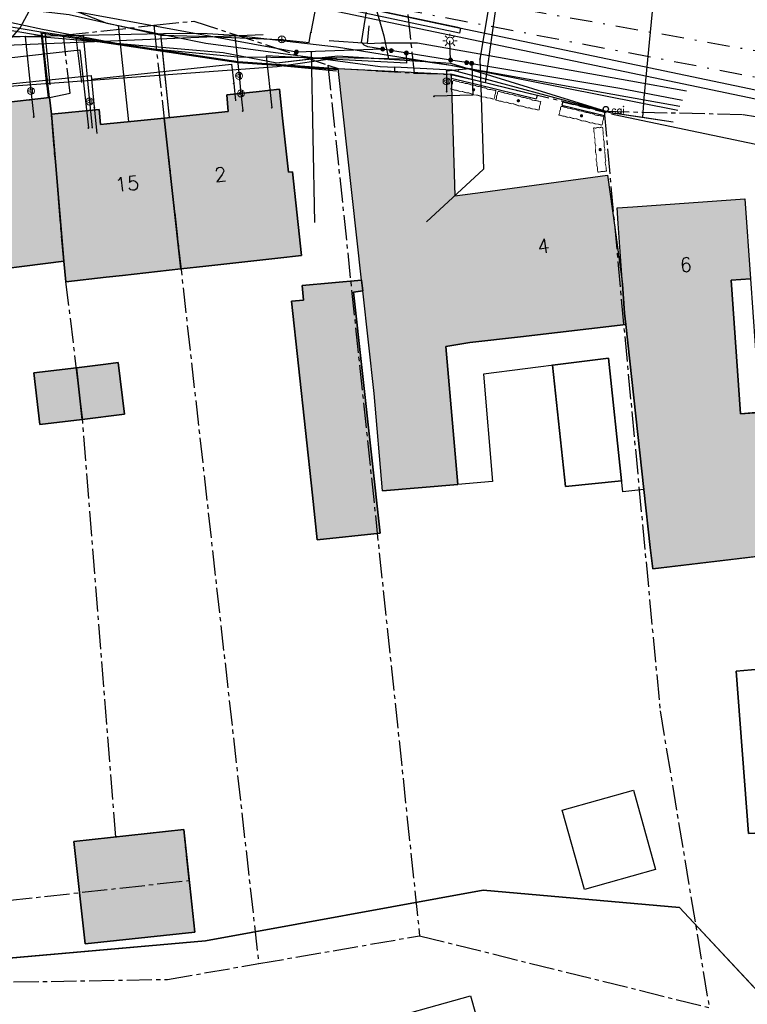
# Model space of a CAD drawing. Header units: metres. Extents: x 202952 to 203755, y 348959 to 349702.
# Tile 44 of 91: x 203358 to 203399, y 349307 to 349363. Entities that reach past the tile are written whole.
import ezdxf
from ezdxf.enums import TextEntityAlignment as Align

# ---------------------------------------------------------------- set-up
doc = ezdxf.new("R2010")
doc.units = ezdxf.units.M
for name, pattern in [('1-200 CENTER', [4.28625, 2.8575, -0.47625, 0.47625, -0.47625]), ('1-200 DASHDOT', [2.54, 1.27, -0.635, 0, -0.635]), ('1-200 HIDDEN', [0.9525, 0.635, -0.3175])]:
    doc.linetypes.add(name, pattern=pattern)
for name, color, linetype in [('bgt.onbegroeidterreindeel', 252, 'Continuous'), ('PH-ALG-WERKGRENS', 3, '1-200 WERKGRENS'), ('PH-BEST-BEBOUWING', 1, 'Continuous'), ('PH-BEST-BEBOUWING-ARCERING', 254, 'Continuous'), ('PH-BEST-CAIKAST', 6, 'Continuous'), ('PH-BEST-HUISNUMMER', 7, 'Continuous'), ('PH-BEST-KADASTRALE-GRENS', 240, '1-200 CENTER'), ('PH-BEST-KL-DATA_KPN', 12, '1-200 TELEFONIE-KPN'), ('PH-BEST-KL-DATA_ZIGGO BV', 12, '1-200 ZIGGO'), ('PH-BEST-KL-GAS_LAGEDRUK_ENEXIS', 12, '1-200 GASLEIDING LAGE DRUK'), ('PH-BEST-KL-LAAGSPANNING-ENEXIS', 12, '1-200 LAAGSPANNING'), ('PH-BEST-KL-WATER-WML', 12, '1-200 WML'), ('PH-BEST-LEIBOOM', 253, 'Continuous'), ('PH-BEST-MUUR-INDICATIEF INGETEKEND', 1, 'Continuous'), ('PH-BEST-POORT', 8, '1-200 HIDDEN'), ('PH-BEST-RIO-HANDHAVEN-DWA', 44, '1-200 DASHDOT'), ('PH-BEST-RIO-HANDHAVEN-RWA', 44, '1-200 DASHDOT'), ('PH-INM-KANTVERHARDING', 253, 'Continuous'), ('PH-NIEUW-BAND-20-30', 115, 'Continuous')]:
    doc.layers.add(name, color=color, linetype=linetype)
doc.layers.add('PH-NIEUW-OPSLUITBAND-6', color=115, linetype='Continuous', lineweight=30)
doc.styles.add('NLCS-ISO', font='txt')
doc.styles.add('RDL_MAATVOERING', font='romans.shx')
doc.styles.add('ROMANS', font='romans.shx')
doc.linetypes.add('1-200 GASLEIDING LAGE DRUK', pattern='A,1.5,-0.6,["GAS LD",ROMANS,S=0.24,R=0,X=-0.5,Y=-0.12],-1', length=3.1)
doc.linetypes.add('1-200 LAAGSPANNING', pattern='A,1.5,-0.6,["LS",ROMANS,S=0.24,R=0,X=-0.45,Y=-0.12],-0.05', length=2.15)
doc.linetypes.add('1-200 TELEFONIE-KPN', pattern='A,1.5,-0.6,["KPN",ROMANS,S=0.24,R=0,X=-0.5,Y=-0.12],-0.3', length=2.4)
doc.linetypes.add('1-200 WERKGRENS', pattern='A,1.5,-0.6,["WERK",ROMANS,S=0.24,R=0,X=-0.5,Y=-0.12],-0.45', length=2.55)
doc.linetypes.add('1-200 WML', pattern='A,1.5,-0.6,["WML",ROMANS,S=0.24,R=0,X=-0.5,Y=-0.12],-0.3', length=2.4)
doc.linetypes.add('1-200 ZIGGO', pattern='A,1.5,-0.6,["ZIGGO",ROMANS,S=0.24,R=0,X=-0.5,Y=-0.12],-0.65', length=2.75)

# ---------------------------------------------------------------- blocks, each defined once
blk = doc.blocks.new('SKL-WTB_HULP_OVERIG-SO')
at = {"color": 0, "linetype": 'ByBlock', "lineweight": 18}
for points in [[(-0.14, 0.14), (0.14, -0.14)], [(0.14, 0.14), (-0.14, -0.14)]]:
    blk.add_lwpolyline(points, dxfattribs=at)
at = {"color": 0, "linetype": 'ByBlock', "lineweight": 18, "style": 'NLCS-ISO', "flags": 1}
for tag, p in [('TYPE', (1.5, 0)), ('OMSCHRIJVING', (1.5, -3)), ('LABEL', (1.5, -1.5))]:
    blk.add_attdef(tag, p, '', height=1, dxfattribs=at)
blk = doc.blocks.new('SKL-WTB_HULP_MOF-SO')
at = {"linetype": 'ByBlock', "lineweight": 18}
h = blk.add_hatch(color=0, dxfattribs=at)
h.dxf.hatch_style = 1
h.paths.add_polyline_path([(-0.5625, 0, 1), (0.5625, 0, 1)])
at = {"color": 0, "linetype": 'ByBlock', "lineweight": 18}
blk.add_circle((0, 0), 0.5625, dxfattribs=at)
at = {"color": 0, "linetype": 'ByBlock', "lineweight": 18, "style": 'NLCS-ISO', "flags": 1}
for tag, p in [('TYPE', (1.5, 0)), ('OMSCHRIJVING', (1.5, -3)), ('LABEL', (1.5, -1.5))]:
    blk.add_attdef(tag, p, '', height=1, dxfattribs=at)
blk = doc.blocks.new('SKL-ET_OV_LICHTMAST-SO')
at = {"color": 0, "linetype": 'ByBlock', "lineweight": 18}
for points in [[(-1.25, 0), (-2, 0)], [(-1.41, 1.41), (-0.88, 0.88)], [(0, 2), (0, 1.25)], [(0.88, 0.88), (1.41, 1.41)], [(2, 0), (1.25, 0)], [(-1.41, -1.41), (-0.88, -0.88)], [(0, -1.25), (0, -2)], [(0.88, -0.88), (1.41, -1.41)]]:
    blk.add_lwpolyline(points, dxfattribs=at)
blk.add_circle((0, 0), 1, dxfattribs=at)
blk = doc.blocks.new('SKL-WTB_HULP_VERLOOP-SO')
at = {"color": 0, "linetype": 'ByBlock', "lineweight": 18}
for points in [[(0.44, 0.72), (-0.88, 0)], [(0.44, -0.72), (-0.88, 0)], [(0.44, -0.72), (0.44, 0.72)]]:
    blk.add_lwpolyline(points, dxfattribs=at)
blk.add_circle((0, 0), 1, dxfattribs=at)
at = {"color": 0, "linetype": 'ByBlock', "lineweight": 18, "style": 'NLCS-ISO', "flags": 1}
for tag, p in [('TYPE', (1.5, 0)), ('OMSCHRIJVING', (1.5, -3)), ('LABEL', (1.5, -1.5))]:
    blk.add_attdef(tag, p, '', height=1, dxfattribs=at)
blk = doc.blocks.new('SKL-WTB_HULP_AFSLUITER-SO')
at = {"color": 0, "linetype": 'ByBlock', "lineweight": 18}
blk.add_lwpolyline([(0, 0.8), (0, -0.8)], dxfattribs=at)
blk.add_circle((0, 0), 1, dxfattribs=at)
at = {"color": 0, "linetype": 'ByBlock', "lineweight": 18, "style": 'NLCS-ISO', "flags": 1}
for tag, p in [('TYPE', (1.5, 0)), ('OMSCHRIJVING', (1.5, -3)), ('LABEL', (1.5, -1.5))]:
    blk.add_attdef(tag, p, '', height=1, dxfattribs=at)
blk = doc.blocks.new('Boom - leilinde')
at = {"const_width": 0.1}
blk.add_lwpolyline([(-0.48, 2.51), (-0.33, 2.47), (-0.27, 2.52), (-0.16, 2.52), (-0.01, 2.49), (0.14, 2.49), (0.21, 2.53), (0.36, 2.51), (0.45, 2.53), (0.49, 2.49), (0.5, 2.26), (0.48, 2.01), (0.54, 1.73), (0.49, 1.45), (0.56, 1.17), (0.51, 0.83), (0.49, 0.6), (0.52, 0.33), (0.56, 0.23), (0.51, -0.1), (0.5, -0.21), (0.46, -0.5), (0.51, -0.68), (0.52, -0.87), (0.48, -1.15), (0.48, -1.29), (0.53, -1.44), (0.54, -1.47), (0.51, -1.77), (0.5, -1.9), (0.53, -2.05), (0.53, -2.13), (0.5, -2.32), (0.52, -2.45), (0.54, -2.48), (0.5, -2.54), (0.32, -2.47), (0.2, -2.5), (0.01, -2.53), (-0.12, -2.48), (-0.27, -2.5), (-0.32, -2.53), (-0.41, -2.52), (-0.5, -2.46), (-0.52, -2.39), (-0.52, -2.28), (-0.5, -2.17), (-0.51, -2.03), (-0.51, -1.83), (-0.47, -1.71), (-0.5, -1.53), (-0.52, -1.4), (-0.5, -1.2), (-0.48, -1.11), (-0.54, -0.86), (-0.48, -0.35), (-0.52, -0.13), (-0.53, 0.11), (-0.49, 0.2), (-0.49, 0.35), (-0.49, 0.46), (-0.52, 0.66), (-0.5, 0.86), (-0.48, 0.97), (-0.53, 1.26), (-0.44, 1.48), (-0.44, 1.63), (-0.48, 1.87), (-0.49, 2), (-0.49, 2.31), (-0.51, 2.46)], close=True, dxfattribs=at)
at = {"const_width": 0.188}
blk.add_lwpolyline([(0, -0.09, 1), (0, 0.09, 1)], format="xyb", close=True, dxfattribs=at)
blk = doc.blocks.new('CAI-kast')
blk.add_circle((0, 0), 0.15)
at = {"style": 'RDL_MAATVOERING'}
blk.add_text('cai', height=0.4, dxfattribs=at).set_placement((0.302, -0.254))

msp = doc.modelspace()

# ---------------------------------------------------------------- hatches: boundary and pattern name
at = {"layer": 'PH-BEST-BEBOUWING-ARCERING'}
for points in [[(203391.507, 349350.915), (203391.1, 349353.9), (203384.035, 349352.938), (203382.43, 349352.72), (203382.22, 349359.63), (203375.81, 349359.96), (203377.149, 349347.932), (203377.217, 349347.32), (203377.865, 349341.504), (203378.326, 349335.976), (203382.611, 349336.33), (203381.927, 349344.169), (203383.285, 349344.384), (203386.172, 349344.719), (203392.131, 349345.409), (203392.06, 349346.05), (203391.944, 349347.702)], [(203373.222, 349354.09), (203372.994, 349354.066), (203372.665, 349357.136), (203372.49, 349358.77), (203371.164, 349358.628), (203369.5, 349358.45), (203369.58, 349357.5), (203365.943, 349357.138), (203366.901, 349348.569), (203368.309, 349348.725), (203372.389, 349349.178), (203373.732, 349349.327)], [(203365.944, 349357.138), (203366.902, 349348.569), (203368.31, 349348.725), (203373.733, 349349.327), (203373.223, 349354.09), (203372.995, 349354.066), (203372.666, 349357.136), (203372.491, 349358.77), (203371.165, 349358.628), (203369.501, 349358.45), (203369.581, 349357.5)], [(203359.55, 349357.36), (203359.45, 349358.3), (203356.45, 349357.97), (203356.55, 349357.01), (203353.146, 349356.624), (203354.133, 349348.233), (203354.573, 349348.289), (203360.25, 349349.011)], [(203353.147, 349356.624), (203354.134, 349348.233), (203360.251, 349349.011), (203359.551, 349357.36), (203359.451, 349358.3), (203356.451, 349357.97), (203356.551, 349357.01)], [(203365.943, 349357.138), (203364.05, 349356.95), (203362.694, 349356.815), (203362.34, 349356.78), (203362.26, 349357.63), (203359.55, 349357.36), (203360.25, 349349.011), (203360.377, 349347.844), (203362.656, 349348.097), (203363.59, 349348.201), (203366.901, 349348.569)], [(203359.551, 349357.36), (203360.251, 349349.011), (203360.378, 349347.844), (203362.657, 349348.097), (203363.591, 349348.201), (203366.902, 349348.569), (203365.944, 349357.138), (203364.051, 349356.95), (203362.341, 349356.779), (203362.261, 349357.63)]]:
    msp.add_hatch(color=256, dxfattribs=at).paths.add_polyline_path(points)
for points in [[(203391.944, 349347.702), (203391.703, 349351.143), (203391.64, 349352.04), (203392.528, 349352.102), (203398.89, 349352.55), (203399.208, 349348.011), (203398.112, 349347.933), (203398.647, 349340.351), (203402.916, 349340.652), (203403.92, 349334.473), (203403.994, 349334.022), (203400.858, 349333.643), (203401.005, 349332.42), (203393.677, 349331.534), (203393.529, 349332.757), (203393.166, 349336.038), (203392.131, 349345.409), (203392.06, 349346.05)], [(203377.217, 349347.32), (203376.691, 349347.26), (203378.204, 349333.561), (203374.623, 349333.183), (203374.365, 349335.719), (203373.171, 349346.735), (203373.853, 349346.796), (203373.779, 349347.631), (203377.149, 349347.932)], [(203361.299, 349340.023), (203358.9, 349339.731), (203358.558, 349342.665), (203360.969, 349342.961)], [(203360.969, 349342.961), (203362.635, 349343.165), (203363.344, 349343.253), (203363.699, 349340.316), (203361.299, 349340.023)], [(203367.692, 349310.92), (203361.46, 349310.241), (203360.829, 349316.054), (203367.056, 349316.732)]]:
    msp.add_hatch(color=256, dxfattribs=at).paths.add_polyline_path(points, flags=17)

# ---------------------------------------------------------------- linework, layer by layer
at = {"layer": 'bgt.onbegroeidterreindeel'}
for p, q in [((203377.149, 349347.932), (203373.779, 349347.631)), ((203373.779, 349347.631), (203373.853, 349346.796)), ((203376.691, 349347.26), (203377.217, 349347.32)), ((203378.204, 349333.561), (203376.691, 349347.26)), ((203373.853, 349346.796), (203373.171, 349346.735)), ((203373.171, 349346.735), (203374.365, 349335.719)), ((203386.172, 349344.719), (203392.131, 349345.409)), ((203392.131, 349345.409), (203393.166, 349336.038)), ((203383.285, 349344.384), (203386.172, 349344.719)), ((203378.326, 349335.976), (203382.611, 349336.33)), ((203393.166, 349336.038), (203393.529, 349332.757)), ((203374.365, 349335.719), (203374.623, 349333.183)), ((203374.623, 349333.183), (203378.204, 349333.561)), ((203393.529, 349332.757), (203393.677, 349331.534)), ((203393.677, 349331.534), (203401.005, 349332.42)), ((203384.054, 349313.298), (203368.294, 349310.412)), ((203395.179, 349312.305), (203384.054, 349313.298)), ((203401.735, 349305.285), (203395.179, 349312.305)), ((203368.294, 349310.412), (203345.779, 349308.425))]:
    msp.add_line(p, q, dxfattribs=at)
for points in [[(203354.573, 349348.289), (203360.25, 349349.011), (203360.377, 349347.844), (203362.656, 349348.097), (203363.59, 349348.201), (203366.901, 349348.569), (203368.309, 349348.725), (203372.389, 349349.178), (203373.732, 349349.327), (203373.222, 349354.09), (203372.994, 349354.066), (203372.665, 349357.136), (203372.49, 349358.77), (203371.164, 349358.628), (203369.5, 349358.45), (203369.58, 349357.5), (203365.943, 349357.138), (203365.943, 349357.138), (203364.05, 349356.95), (203362.694, 349356.815), (203362.34, 349356.78), (203362.26, 349357.63), (203359.55, 349357.36), (203359.45, 349358.3), (203356.45, 349357.97)], [(203304.77, 349306.433), (203301.891, 349307.107), (203301.419, 349307.195), (203300.947, 349307.276), (203300.473, 349307.352), (203299.998, 349307.422), (203299.522, 349307.486), (203299.046, 349307.544), (203299.057, 349307.699), (203301.426, 349307.577), (203311.702, 349307.354), (203322.704, 349307.101), (203345.779, 349308.425), (203368.294, 349310.412), (203384.054, 349313.298), (203395.179, 349312.305), (203401.735, 349305.285)]]:
    msp.add_lwpolyline(points, dxfattribs=at)
for points in [[(203387.986, 349343.101), (203388.709, 349336.21), (203391.899, 349336.529), (203391.154, 349343.508), (203387.986, 349343.101)], [(203361.299, 349340.023), (203363.699, 349340.316), (203363.344, 349343.253), (203362.635, 349343.165), (203360.969, 349342.961), (203358.558, 349342.665), (203358.9, 349339.731), (203361.299, 349340.023)], [(203398.391, 349325.725), (203399.096, 349316.522), (203402.692, 349316.698), (203401.881, 349326.042), (203398.391, 349325.725)], [(203367.692, 349310.92), (203367.056, 349316.732), (203360.829, 349316.054), (203361.46, 349310.241), (203367.692, 349310.92)]]:
    msp.add_lwpolyline(points, close=True, dxfattribs=at)
at = {"layer": 'PH-ALG-WERKGRENS'}
msp.add_lwpolyline([(203384.182, 349359.142), (203385.501, 349368.622)], dxfattribs=at)
at = {"layer": 'PH-BEST-BEBOUWING'}
for points in [[(203375.81, 349359.96), (203382.22, 349359.63), (203382.222, 349359.555), (203382.43, 349352.72), (203384.035, 349352.938), (203391.1, 349353.9), (203391.507, 349350.915), (203391.944, 349347.702), (203392.06, 349346.05), (203392.131, 349345.409), (203386.172, 349344.719), (203383.285, 349344.384), (203381.927, 349344.169), (203382.611, 349336.33), (203378.326, 349335.976), (203377.865, 349341.504), (203377.217, 349347.32), (203377.149, 349347.932), (203375.81, 349359.96)], [(203365.943, 349357.138), (203369.58, 349357.5), (203369.5, 349358.45), (203371.164, 349358.628), (203372.49, 349358.77), (203372.665, 349357.136), (203372.994, 349354.066), (203373.222, 349354.09), (203373.732, 349349.327), (203372.389, 349349.178), (203368.309, 349348.725), (203366.901, 349348.569), (203365.943, 349357.138)], [(203353.146, 349356.624), (203356.55, 349357.01), (203356.45, 349357.97), (203359.45, 349358.3), (203359.55, 349357.36), (203360.25, 349349.011), (203354.573, 349348.289), (203354.133, 349348.233), (203353.146, 349356.624)], [(203359.55, 349357.36), (203362.26, 349357.63), (203362.34, 349356.78), (203362.694, 349356.815), (203364.05, 349356.95), (203365.943, 349357.138), (203366.901, 349348.569), (203363.59, 349348.201), (203362.656, 349348.097), (203360.377, 349347.844), (203360.25, 349349.011), (203359.55, 349357.36)], [(203391.944, 349347.702), (203391.703, 349351.143), (203391.64, 349352.04), (203392.528, 349352.102), (203398.89, 349352.55), (203399.208, 349348.011), (203398.112, 349347.933), (203398.647, 349340.351), (203402.916, 349340.652), (203403.92, 349334.473), (203403.994, 349334.022), (203400.858, 349333.643), (203401.005, 349332.42), (203393.677, 349331.534), (203393.529, 349332.757), (203393.166, 349336.038), (203392.131, 349345.409), (203392.06, 349346.05), (203391.944, 349347.702)], [(203377.217, 349347.32), (203376.691, 349347.26), (203378.204, 349333.561), (203374.623, 349333.183), (203374.365, 349335.719), (203373.171, 349346.735), (203373.853, 349346.796), (203373.779, 349347.631), (203377.149, 349347.932), (203377.217, 349347.32)], [(203398.112, 349347.933), (203399.208, 349348.011), (203399.739, 349340.428), (203398.647, 349340.351), (203398.112, 349347.933)], [(203393.166, 349336.038), (203391.964, 349335.92), (203391.154, 349343.508), (203384.072, 349342.598), (203384.576, 349336.492), (203382.611, 349336.33), (203381.927, 349344.169), (203383.285, 349344.384), (203386.172, 349344.719), (203392.131, 349345.409), (203393.166, 349336.038)], [(203387.986, 349343.101), (203391.154, 349343.508), (203391.899, 349336.529), (203388.709, 349336.21), (203387.986, 349343.101)], [(203361.299, 349340.023), (203358.9, 349339.731), (203358.558, 349342.665), (203360.969, 349342.961), (203361.299, 349340.023)], [(203360.969, 349342.961), (203362.635, 349343.165), (203363.344, 349343.253), (203363.699, 349340.316), (203361.299, 349340.023), (203360.969, 349342.961)], [(203398.391, 349325.725), (203401.881, 349326.042), (203402.692, 349316.698), (203399.096, 349316.522), (203398.391, 349325.725)], [(203392.571, 349318.97), (203393.83, 349314.471), (203389.787, 349313.34), (203388.528, 349317.839), (203392.571, 349318.97)], [(203367.692, 349310.92), (203361.46, 349310.241), (203360.829, 349316.054), (203367.056, 349316.732), (203367.692, 349310.92)], [(203367.215, 349297.774), (203365.912, 349302.409), (203383.326, 349307.304), (203384.629, 349302.669), (203367.215, 349297.774)]]:
    msp.add_lwpolyline(points, close=True, dxfattribs=at)
at = {"layer": 'PH-BEST-KADASTRALE-GRENS', "ltscale": 0.5}
for p, q in [((203379.11, 349369.42), (203380.123, 349359.69)), ((203365.354, 349362.406), (203371.31, 349309.124)), ((203375.237, 349360.149), (203380.44, 349310.704)), ((203371.31, 349309.124), (203380.44, 349310.704)), ((203380.44, 349310.704), (203396.868, 349306.632))]:
    msp.add_line(p, q, dxfattribs=at)
for points in [[(203359.45, 349358.3), (203360.606, 349358.548), (203360.231, 349361.834), (203365.354, 349362.406)], [(203365.354, 349362.406), (203367.622, 349362.643), (203375.237, 349360.149)], [(203375.237, 349360.149), (203375.81, 349359.96), (203380.123, 349359.69)], [(203380.123, 349359.69), (203382.22, 349359.615), (203390.907, 349357.521)], [(203348.513, 349311.756), (203367.371, 349313.85), (203367.056, 349316.732), (203363.21, 349316.301), (203361.314, 349340.11), (203360.377, 349347.844), (203360.25, 349349.011), (203359.55, 349357.36), (203359.45, 349358.3)], [(203352.648, 349357.781), (203356.45, 349357.97), (203359.45, 349358.3)], [(203390.907, 349357.521), (203398.791, 349357.343), (203405.648, 349356.188)], [(203390.907, 349357.521), (203392.074, 349344.735), (203394.083, 349323.48), (203396.868, 349306.632)], [(203348.828, 349307.937), (203366.131, 349308.23), (203371.31, 349309.124)]]:
    msp.add_lwpolyline(points, dxfattribs=at)
at = {"layer": 'PH-BEST-KL-DATA_KPN'}
for points in [[(203376.831, 349367.291), (203378.401, 349361.809)], [(203326.211, 349356.671), (203329.124, 349357.397), (203331.973, 349358.344), (203334.741, 349359.505), (203337.413, 349360.874), (203339.973, 349362.443), (203341.179, 349363.019), (203342.428, 349363.493), (203343.713, 349363.861), (203345.023, 349364.122), (203346.351, 349364.274), (203347.687, 349364.315), (203349.021, 349364.245), (203350.345, 349364.065), (203351.65, 349363.776), (203359.036, 349362.178), (203364.55, 349361.148), (203370.134, 349360.606), (203375.743, 349360.556)], [(203378.401, 349361.809), (203378.666, 349360.505)], [(203326.211, 349356.671), (203372.35, 349360.062), (203375.743, 349360.556)], [(203378.666, 349360.505), (203375.743, 349360.556)], [(203395.097, 349357.561), (203382.204, 349360.129), (203379.711, 349360.488), (203378.666, 349360.505)]]:
    msp.add_lwpolyline(points, dxfattribs=at)
at = {"layer": 'PH-BEST-KL-DATA_ZIGGO BV'}
for points in [[(203393.1, 349357.159), (203393.182, 349358.28), (203393.963, 349366.342)], [(203351.115, 349356.394), (203350.332, 349363.695), (203356.452, 349364.958), (203358.816, 349364.065), (203362.702, 349362.534), (203368.317, 349361.394)], [(203363.476, 349361.349), (203363.364, 349362.4)], [(203369.299, 349360.842), (203359.085, 349361.731), (203352.334, 349361.866)], [(203365.833, 349361.144), (203365.75, 349361.915)], [(203366.259, 349357.17), (203365.75, 349361.915)], [(203363.949, 349356.94), (203363.476, 349361.349)], [(203368.317, 349361.394), (203378.196, 349360.073), (203379.038, 349360.03)], [(203366.259, 349357.17), (203365.833, 349361.144)], [(203374.727, 349360.537), (203372.33, 349360.261), (203369.299, 349360.842)], [(203375.797, 349360.66), (203372.33, 349360.261)], [(203391.262, 349357.427), (203382.202, 349360.23), (203375.797, 349360.66), (203374.727, 349360.537)], [(203379.026, 349359.794), (203379.038, 349360.029)], [(203394.818, 349356.909), (203391.262, 349357.427), (203382.278, 349359.858), (203379.038, 349360.029)], [(203393.1, 349357.159), (203391.262, 349357.427)], [(203394.818, 349356.909), (203393.1, 349357.159)]]:
    msp.add_lwpolyline(points, dxfattribs=at)
at = {"layer": 'PH-BEST-KL-GAS_LAGEDRUK_ENEXIS'}
msp.add_line((203381.969, 349359.805), (203381.969, 349358.643), dxfattribs=at)
for points in [[(203395.198, 349357.796), (203382.204, 349360.129), (203375.723, 349361.156), (203369.951, 349361.817), (203368.381, 349361.911), (203366.808, 349361.929), (203358.564, 349361.768), (203348.969, 349361.541), (203348.383, 349361.497), (203348.02, 349361.456), (203347.439, 349361.367), (203346.863, 349361.249), (203346.293, 349361.104), (203345.731, 349360.932), (203345.231, 349360.753), (203344.739, 349360.553), (203343.783, 349360.08), (203342.798, 349359.673)], [(203358.066, 349361.756), (203358.388, 349358.675)], [(203361.361, 349361.824), (203361.713, 349358.078)], [(203369.951, 349361.817), (203370.196, 349359.53)], [(203374.295, 349360.888), (203374.469, 349351.2)], [(203370.196, 349359.53), (203370.303, 349358.535)], [(203382.64, 349359.868), (203381.969, 349359.805)], [(203383.311, 349359.93), (203382.64, 349359.868)], [(203358.388, 349358.675), (203358.547, 349357.195)], [(203370.303, 349358.535), (203370.408, 349357.54)], [(203361.713, 349358.078), (203361.862, 349356.585)]]:
    msp.add_lwpolyline(points, dxfattribs=at)
at = {"layer": 'PH-BEST-KL-LAAGSPANNING-ENEXIS'}
for points in [[(203377.142, 349361.429), (203378.081, 349367.352)], [(203356.546, 349360.911), (203356.721, 349361.059), (203356.891, 349361.214), (203357.776, 349362.253), (203358.416, 349363.459), (203358.582, 349364.516)], [(203373.454, 349360.882), (203358.176, 349363.674)], [(203378.338, 349361.05), (203377.499, 349361.185), (203377.298, 349361.275), (203377.142, 349361.429)], [(203382.196, 349360.429), (203382.163, 349361.528)], [(203356.965, 349360.542), (203361.165, 349361.003), (203361.651, 349356.573)], [(203379.681, 349360.834), (203379.699, 349360.254), (203371.739, 349360.664), (203372.054, 349357.717)], [(203378.338, 349361.05), (203373.454, 349360.882)], [(203383.102, 349360.289), (203382.196, 349360.429), (203378.338, 349361.05)], [(203383.398, 349360.243), (203383.452, 349358.441), (203381.257, 349358.375)], [(203383.102, 349360.289), (203383.398, 349360.243), (203391.798, 349358.833), (203395.353, 349358.157)]]:
    msp.add_lwpolyline(points, dxfattribs=at)
at = {"layer": 'PH-BEST-KL-WATER-WML'}
for points in [[(203375.632, 349369.105), (203374.276, 349362.009)], [(203384.964, 349367.626), (203384.982, 349367.579), (203385.036, 349367.439), (203383.857, 349360.483)], [(203286.092, 349349.89), (203294.515, 349351.67), (203304.143, 349353.705), (203304.623, 349353.803), (203309.537, 349354.802), (203317.583, 349356.439), (203341.281, 349361.259), (203341.475, 349361.299), (203341.533, 349361.31), (203343.72, 349361.755), (203350.595, 349363.209), (203351.05, 349363.305), (203353.495, 349363.823), (203360.553, 349363.01), (203365.768, 349361.838), (203367.953, 349361.788), (203372.509, 349361.6), (203372.623, 349361.607), (203372.737, 349361.58), (203374.174, 349361.418), (203374.276, 349362.009)], [(203377.485, 349361.376), (203377.578, 349362.372)], [(203254.603, 349342.17), (203259.119, 349343.136), (203264.639, 349344.307), (203271.027, 349345.651), (203277.968, 349347.094), (203284.704, 349348.477), (203288.153, 349349.179), (203294.738, 349350.503), (203301.068, 349351.756), (203304.908, 349352.505), (203308.903, 349353.276), (203313.227, 349354.098), (203315.362, 349354.428), (203331.262, 349358.045), (203351.052, 349361.047), (203355.137, 349361.195), (203371.569, 349361.889)], [(203377.485, 349361.376), (203375.308, 349361.528)], [(203377.485, 349361.376), (203378.284, 349361.416), (203379.011, 349361.414), (203380.32, 349361.411), (203383.862, 349360.776), (203392.43, 349359.241), (203395.575, 349358.676)], [(203361.82, 349359.346), (203369.774, 349360.197), (203369.891, 349359.103)], [(203383.857, 349360.483), (203383.887, 349359.484), (203384.064, 349354.242), (203380.831, 349351.252)], [(203356.824, 349359.049), (203361.8, 349359.545), (203361.82, 349359.346)], [(203361.82, 349359.346), (203361.978, 349357.754)], [(203369.891, 349359.103), (203369.998, 349358.109)], [(203361.978, 349357.754), (203362.127, 349356.261)]]:
    msp.add_lwpolyline(points, dxfattribs=at)
at = {"layer": 'PH-BEST-MUUR-INDICATIEF INGETEKEND'}
for points in [[(203387.104, 349358.421), (203383.706, 349359.257), (203382.22, 349359.63), (203382.226, 349359.408), (203383.658, 349359.063), (203387.05, 349358.229)], [(203387.104, 349358.421), (203387.05, 349358.229)], [(203388.557, 349358.064), (203388.51, 349357.87)], [(203388.51, 349357.87), (203390.929, 349357.275)], [(203390.91, 349357.486), (203388.557, 349358.064)]]:
    msp.add_lwpolyline(points, dxfattribs=at)
at = {"layer": 'PH-BEST-POORT'}
msp.add_lwpolyline([(203388.557, 349358.064), (203391.471, 349357.348)], dxfattribs=at)
at = {"layer": 'PH-BEST-RIO-HANDHAVEN-DWA'}
msp.add_line((203362.982, 349367.459), (203419.664, 349357.376), dxfattribs=at)
at = {"layer": 'PH-BEST-RIO-HANDHAVEN-RWA'}
msp.add_line((203361.172, 349366.835), (203416.704, 349356.16), dxfattribs=at)
at = {"layer": 'PH-INM-KANTVERHARDING'}
for p, q in [((203382.696, 349362.258), (203369.156, 349365.125)), ((203382.593, 349361.749), (203369.048, 349364.616)), ((203402.174, 349357.651), (203382.593, 349361.749)), ((203382.696, 349362.258), (203402.286, 349358.159))]:
    msp.add_line(p, q, dxfattribs=at)
at = {"layer": 'PH-INM-KANTVERHARDING', "flags": 128}
for points in [[(203344.644, 349358.098), (203344.237, 349361.057), (203353.681, 349362.913), (203359.171, 349362.004), (203359.462, 349359.017)], [(203344.842, 349358.125), (203344.461, 349360.898), (203353.684, 349362.71), (203358.986, 349361.831), (203359.263, 349358.997)], [(203361.274, 349359.158), (203360.96, 349361.734), (203370.148, 349360.356), (203375.716, 349359.826)], [(203391.471, 349357.348), (203399.865, 349355.583), (203403.176, 349354.962)]]:
    msp.add_lwpolyline(points, dxfattribs=at)
at = {"layer": 'PH-NIEUW-BAND-20-30'}
msp.add_lwpolyline([(203342.108, 349370.863), (203382.767, 349362.242), (203382.705, 349361.949), (203342.046, 349370.57, 0.307221), (203336.119, 349368.153, -0.197567), (203322.75, 349359.139), (203282.478, 349350.834), (203282.416, 349351.138), (203322.689, 349359.433, 0.197567), (203335.869, 349368.319, -0.307221), (203342.108, 349370.863)], format="xyb", close=True, dxfattribs=at)
at = {"layer": 'PH-NIEUW-OPSLUITBAND-6'}
for points in [[(203358.964, 349362.035), (203370.148, 349360.356), (203375.81, 349359.96)], [(203359.39, 349358.293), (203358.964, 349362.035)], [(203359.032, 349361.964), (203370.141, 349360.296), (203375.817, 349359.899)], [(203359.45, 349358.3), (203359.032, 349361.964)]]:
    msp.add_lwpolyline(points, dxfattribs=at)

# ---------------------------------------------------------------- block references
at = {"layer": 'PH-BEST-CAIKAST', "color": 9}
msp.add_blockref('CAI-kast', (203391.006, 349357.648), dxfattribs=at)
at = {"layer": 'PH-BEST-KL-DATA_KPN', "xscale": 0.2, "yscale": 0.2, "zscale": 0.2}
for p in [(203375.743, 349360.556), (203378.666, 349360.505)]:
    msp.add_blockref('SKL-WTB_HULP_OVERIG-SO', p, dxfattribs=at)
at = {"layer": 'PH-BEST-KL-GAS_LAGEDRUK_ENEXIS', "xscale": 0.2, "yscale": 0.2, "zscale": 0.2}
for name, p in [('SKL-WTB_HULP_OVERIG-SO', (203358.066, 349361.756)), ('SKL-WTB_HULP_OVERIG-SO', (203358.066, 349361.756)), ('SKL-WTB_HULP_OVERIG-SO', (203361.361, 349361.824)), ('SKL-WTB_HULP_OVERIG-SO', (203361.361, 349361.824)), ('SKL-WTB_HULP_OVERIG-SO', (203369.951, 349361.817)), ('SKL-WTB_HULP_OVERIG-SO', (203369.951, 349361.817)), ('SKL-WTB_HULP_OVERIG-SO', (203374.295, 349360.888)), ('SKL-WTB_HULP_VERLOOP-SO', (203370.196, 349359.53)), ('SKL-WTB_HULP_OVERIG-SO', (203381.969, 349359.805)), ('SKL-WTB_HULP_OVERIG-SO', (203382.64, 349359.868)), ('SKL-WTB_HULP_OVERIG-SO', (203383.311, 349359.93)), ('SKL-WTB_HULP_VERLOOP-SO', (203381.969, 349359.224)), ('SKL-WTB_HULP_VERLOOP-SO', (203358.388, 349358.675)), ('SKL-WTB_HULP_VERLOOP-SO', (203370.303, 349358.535)), ('SKL-WTB_HULP_OVERIG-SO', (203381.969, 349358.643)), ('SKL-WTB_HULP_VERLOOP-SO', (203361.713, 349358.078)), ('SKL-WTB_HULP_OVERIG-SO', (203370.408, 349357.54)), ('SKL-WTB_HULP_OVERIG-SO', (203358.547, 349357.195)), ('SKL-WTB_HULP_OVERIG-SO', (203361.862, 349356.585))]:
    msp.add_blockref(name, p, dxfattribs=at)
at = {"layer": 'PH-BEST-KL-LAAGSPANNING-ENEXIS', "xscale": 0.2, "yscale": 0.2, "zscale": 0.2}
for name, p in [('SKL-ET_OV_LICHTMAST-SO', (203382.163, 349361.528)), ('SKL-WTB_HULP_MOF-SO', (203373.454, 349360.882)), ('SKL-WTB_HULP_MOF-SO', (203378.338, 349361.05)), ('SKL-WTB_HULP_MOF-SO', (203378.827, 349360.971)), ('SKL-WTB_HULP_MOF-SO', (203379.681, 349360.834)), ('SKL-WTB_HULP_MOF-SO', (203382.196, 349360.429)), ('SKL-WTB_HULP_MOF-SO', (203383.102, 349360.289)), ('SKL-WTB_HULP_MOF-SO', (203383.398, 349360.243)), ('SKL-WTB_HULP_OVERIG-SO', (203381.257, 349358.375)), ('SKL-WTB_HULP_OVERIG-SO', (203372.054, 349357.717)), ('SKL-WTB_HULP_OVERIG-SO', (203361.651, 349356.573))]:
    msp.add_blockref(name, p, dxfattribs=at)
at = {"layer": 'PH-BEST-KL-WATER-WML', "xscale": 0.2, "yscale": 0.2, "zscale": 0.2}
for name, p in [('SKL-WTB_HULP_AFSLUITER-SO', (203372.623, 349361.607)), ('SKL-WTB_HULP_OVERIG-SO', (203374.276, 349362.009)), ('SKL-WTB_HULP_OVERIG-SO', (203383.857, 349360.483)), ('SKL-WTB_HULP_OVERIG-SO', (203369.891, 349359.103)), ('SKL-WTB_HULP_OVERIG-SO', (203361.978, 349357.754))]:
    msp.add_blockref(name, p, dxfattribs=at)
at = {"layer": 'PH-BEST-LEIBOOM', "color": 2}
for p, xscale, yscale, zscale, rotation in [((203383.5, 349358.741), 0.4999999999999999, 0.4999999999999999, 0.4999999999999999, 256.5708661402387), ((203389.624, 349357.267), 0.4999999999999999, 0.4999999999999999, 0.4999999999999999, 256.5708661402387), ((203390.683, 349355.344), 0.4999999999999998, 0.4999999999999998, 0.4999999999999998, 185.0315351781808)]:
    msp.add_blockref('Boom - leilinde', p, dxfattribs=dict(at, xscale=xscale, yscale=yscale, zscale=zscale, rotation=rotation))
at = {"layer": 'PH-BEST-LEIBOOM', "xscale": 0.4999999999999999, "yscale": 0.4999999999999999, "zscale": 0.4999999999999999, "rotation": 256.5708661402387}
msp.add_blockref('Boom - leilinde', (203386.04, 349358.119), dxfattribs=at)

# ---------------------------------------------------------------- texts
at = {"layer": 'PH-BEST-HUISNUMMER', "style": 'ROMANS'}
for s, rotation, p in [('2', 5.7, (203369.139, 349353.939)), ('15', 5.7, (203363.843, 349353.412)), ('4', 7.8, (203387.466, 349349.873)), ('6', 4, (203395.546, 349348.806))]:
    msp.add_text(s, height=0.8, rotation=rotation, dxfattribs=at).set_placement(p, align=Align.MIDDLE_CENTER)

doc.saveas('drawing.dxf')
